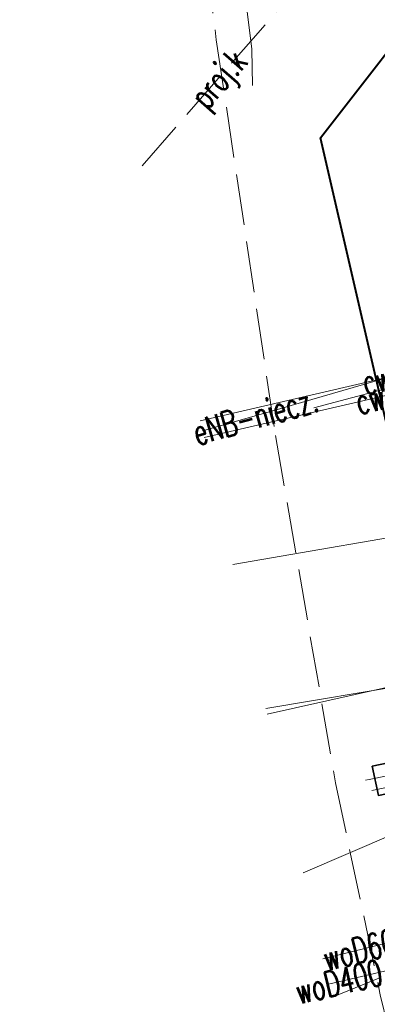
# Model space of a CAD drawing. Header units: metres. Extents: x 6567444 to 13135881, y 5574237 to 11149086.
# Tile 82 of 212: x 6567795 to 6567806, y 5574503 to 5574532. Entities that reach past the tile are written whole.
import ezdxf
from ezdxf.enums import TextEntityAlignment as Align

# ---------------------------------------------------------------- set-up
doc = ezdxf.new("R2010")
doc.units = ezdxf.units.M
doc.linetypes.add('_MDCP$1$L_0_06', pattern=[2, 1.5, -0.5])
doc.linetypes.add('GE.I.6640.1.468.2024_MDCP_dodatkowe pomiary_12.03.2026$0$L_0_06', pattern=[2, 1.5, -0.5])
for name, color, linetype, lineweight in [('_MDCP$0$GES_PrzewodCieplowniczy', 212, 'Continuous', 18), ('_MDCP$0$GES_PrzewodElektroenergetyczny', 1, 'Continuous', 18), ('_MDCP$0$GES_PrzewodKanalizacyjny_Projektowany', 7, 'Continuous', 18), ('_MDCP$0$GES_PrzewodTelekomunikacyjny', 30, 'Continuous', 18), ('_MDCP$0$GES_UrzadzeniaTowarzyszczaceLiniowe', 7, 'Continuous', 18), ('_MDCP$0$MP_LINIE_REGULAC', 135, 'Continuous', 40), ('_MDCP$0$OT_Komunikacja', 7, 'Continuous', 18), ('_MDCP$1$GES_PrzewodKanalizacyjny', 36, 'Continuous', 18), ('_MDCP$1$GES_PrzewodWodociagowy', 5, 'Continuous', 18), ('GE.I.6640.1.468.2024_MDCP_dodatkowe pomiary_12.03.2026$0$GES_PrzewodCieplowniczy', 212, 'Continuous', 18), ('GE.I.6640.1.468.2024_MDCP_dodatkowe pomiary_12.03.2026$0$GES_PrzewodElektroenergetyczny', 1, 'Continuous', 18), ('GE.I.6640.1.468.2024_MDCP_dodatkowe pomiary_12.03.2026$0$GES_PrzewodKanalizacyjny', 36, 'Continuous', 18), ('GE.I.6640.1.468.2024_MDCP_dodatkowe pomiary_12.03.2026$0$GES_PrzewodKanalizacyjny_Projektowany', 7, 'Continuous', 18), ('GE.I.6640.1.468.2024_MDCP_dodatkowe pomiary_12.03.2026$0$GES_PrzewodTelekomunikacyjny', 30, 'Continuous', 18), ('GE.I.6640.1.468.2024_MDCP_dodatkowe pomiary_12.03.2026$0$GES_PrzewodWodociagowy', 5, 'Continuous', 18), ('GE.I.6640.1.468.2024_MDCP_dodatkowe pomiary_12.03.2026$0$GES_UrzadzeniaTowarzyszczaceLiniowe', 7, 'Continuous', 18), ('GE.I.6640.1.468.2024_MDCP_dodatkowe pomiary_12.03.2026$0$MP_LINIE_REGULAC', 135, 'Continuous', 40), ('GE.I.6640.1.468.2024_MDCP_dodatkowe pomiary_12.03.2026$0$OT_Komunikacja', 7, 'Continuous', 18)]:
    doc.layers.add(name, color=color, linetype=linetype, lineweight=lineweight)
doc.styles.add('_MDCP$0$STANDARD', font='simplex.shx')
doc.styles.add('GE.I.6640.1.468.2024_MDCP_dodatkowe pomiary_12.03.2026$0$STANDARD', font='simplex.shx')

# ---------------------------------------------------------------- blocks, each defined once
blk = doc.blocks.new('_MDCP')
at = {"layer": '_MDCP$0$GES_PrzewodCieplowniczy', "color": 212, "linetype": 'Continuous', "lineweight": 18}
for points in [[(6567835.68, 5574515.72), (6567834.68, 5574515.5), (6567833.79, 5574515.41), (6567833.51, 5574516.35), (6567832.44, 5574522.19), (6567832.16, 5574523.72), (6567831.79, 5574526.04), (6567831.58, 5574526.96), (6567831.47, 5574527.08), (6567831.3, 5574527.11), (6567830.49, 5574526.95), (6567828.78, 5574526.59), (6567826.68, 5574526.13), (6567800.624, 5574520.082)], [(6567800.736, 5574519.589), (6567826.76, 5574525.61), (6567828.62, 5574526.02), (6567830.22, 5574526.41), (6567830.96, 5574526.58), (6567831.1, 5574526.54), (6567831.21, 5574526.4), (6567831.36, 5574525.68), (6567831.69, 5574523.66), (6567831.83, 5574522.89), (6567831.99, 5574522.12), (6567833.18, 5574515.78), (6567833.4, 5574514.91), (6567834.33, 5574514.98), (6567835.15, 5574515.17), (6567836.07, 5574515.32)]]:
    blk.add_lwpolyline(points, dxfattribs=at)
at = {"layer": '_MDCP$0$GES_PrzewodElektroenergetyczny', "color": 1, "linetype": 'Continuous', "lineweight": 18}
for points in [[(6567873.65, 5574564.68), (6567858.185, 5574560.669), (6567842.81, 5574557.22), (6567841.652, 5574557.736), (6567838.02, 5574560.82), (6567836.97, 5574561.34), (6567827.408, 5574559.513), (6567825.24, 5574559.375), (6567823.842, 5574558.387), (6567822.303, 5574556.767), (6567821.25, 5574553.7), (6567820.388, 5574552.522), (6567818.508, 5574550.958), (6567817.589, 5574547.746), (6567816.52, 5574541.4), (6567814.783, 5574530.308), (6567815.18, 5574526.62), (6567815.46, 5574522.32), (6567816.83, 5574517.28), (6567816.455, 5574514.619), (6567815.516, 5574513.797), (6567802.55, 5574511.616)], [(6567873.65, 5574564.68), (6567858.185, 5574560.669), (6567842.81, 5574557.22), (6567841.652, 5574557.736), (6567838.02, 5574560.82), (6567836.97, 5574561.34), (6567827.408, 5574559.513), (6567825.24, 5574559.375), (6567823.842, 5574558.387), (6567822.303, 5574556.767), (6567821.25, 5574553.7), (6567820.388, 5574552.522), (6567818.508, 5574550.958), (6567817.589, 5574547.746), (6567816.52, 5574541.4), (6567814.783, 5574530.308), (6567815.18, 5574526.62), (6567815.46, 5574522.32), (6567816.83, 5574517.28), (6567816.455, 5574514.619), (6567815.516, 5574513.797), (6567802.55, 5574511.616)], [(6567800.692, 5574519.783), (6567802.691, 5574520.352), (6567810.825, 5574522.717), (6567810.186, 5574524.89), (6567809.445, 5574530.757), (6567809.707, 5574533.18), (6567810.517, 5574534.255), (6567811.265, 5574536.072), (6567818.154, 5574554.51), (6567823.868, 5574558.864), (6567825.744, 5574560.817), (6567824.722, 5574567.97), (6567816.288, 5574566.225), (6567812.943, 5574566.807), (6567806.543, 5574571.827)], [(6567806.525, 5574571.824), (6567812.913, 5574566.813), (6567816.258, 5574566.232), (6567824.701, 5574567.978), (6567824.712, 5574567.844), (6567825.715, 5574560.823), (6567823.839, 5574558.871), (6567818.124, 5574554.515), (6567817.484, 5574552.804), (6567817.454, 5574552.724), (6567811.233, 5574536.077), (6567810.486, 5574534.259), (6567809.675, 5574533.185), (6567809.413, 5574530.761), (6567810.153, 5574524.894), (6567810.792, 5574522.721), (6567810.901, 5574522.304), (6567813.402, 5574512.663), (6567813.006, 5574512.003), (6567811.262, 5574510.689), (6567805.592, 5574509.535), (6567805.478, 5574509.512)], [(6567799.244, 5574570.454), (6567799.692, 5574568.074), (6567801.195, 5574566.414), (6567800.221, 5574552.715), (6567799.94, 5574548.764), (6567802.143, 5574531.01), (6567802.165, 5574529.946)]]:
    blk.add_lwpolyline(points, dxfattribs=at)
at = {"layer": '_MDCP$0$GES_PrzewodElektroenergetyczny', "color": 1, "linetype": 'Continuous', "lineweight": 18, "flags": 128}
for points in [[(6567838.664, 5574557.463), (6567825.286, 5574554.465), (6567821.836, 5574553.69), (6567821.707, 5574552.996), (6567821.696, 5574552.936), (6567820.074, 5574544.186), (6567818.966, 5574530.39), (6567820.156, 5574520.342), (6567819.55, 5574515.238), (6567813.369, 5574511.714), (6567813.279, 5574511.663), (6567812.705, 5574511.261), (6567811.464, 5574510.392), (6567805.665, 5574509.205)], [(6567810.901, 5574522.304), (6567803.964, 5574520.462)]]:
    blk.add_lwpolyline(points, dxfattribs=at)
at = {"layer": '_MDCP$0$GES_PrzewodKanalizacyjny_Projektowany', "color": 36, "linetype": '_MDCP$1$L_0_06', "lineweight": 18}
for points in [[(6567798.917, 5574527.584), (6567807.27, 5574537.16)], [(6567804.483, 5574503.119), (6567818.14, 5574508.67)]]:
    blk.add_lwpolyline(points, dxfattribs=at)
at = {"layer": '_MDCP$0$GES_PrzewodTelekomunikacyjny', "color": 30, "linetype": 'Continuous', "lineweight": 18}
blk.add_lwpolyline([(6567801.587, 5574515.85), (6567814.767, 5574518.127), (6567814.977, 5574518.164)], dxfattribs=at)
at = {"layer": '_MDCP$0$GES_UrzadzeniaTowarzyszczaceLiniowe', "color": 7, "linetype": 'Continuous', "lineweight": 35, "flags": 128}
blk.add_lwpolyline([(6567805.678, 5574509.924), (6567810.974, 5574511.03), (6567811.212, 5574510.164), (6567805.861, 5574509.063), (6567805.678, 5574509.924)], dxfattribs=at)
at = {"layer": '_MDCP$0$MP_LINIE_REGULAC', "linetype": 'Continuous'}
blk.add_lwpolyline([(6567809.616, 5574504.76), (6567804.161, 5574528.403), (6567807.758, 5574533.041)], dxfattribs=at)
at = {"layer": '_MDCP$0$OT_Komunikacja', "color": 7, "linetype": '_MDCP$1$L_0_06', "lineweight": 18}
blk.add_lwpolyline([(6567795.319, 5574569.716), (6567796.473, 5574568.245), (6567799.129, 5574550.738), (6567799.06, 5574550.553), (6567798.843, 5574549.3), (6567798.778, 5574548.237), (6567799.488, 5574543.471), (6567801.098, 5574531.285), (6567802.839, 5574519.644), (6567804.604, 5574509.432), (6567805.918, 5574503.198), (6567807.719, 5574495.774), (6567814.307, 5574468.68), (6567815.259, 5574464.767), (6567817.142, 5574457.023), (6567819.924, 5574445.478)], dxfattribs=at)
at = {"layer": '_MDCP$1$GES_PrzewodKanalizacyjny', "color": 36, "linetype": 'Continuous', "lineweight": 18}
blk.add_lwpolyline([(6567835.18, 5574505.71), (6567834.38, 5574509.4), (6567832, 5574510.49), (6567820.46, 5574511.55), (6567810.4, 5574509.69), (6567803.648, 5574506.79)], dxfattribs=at)
at = {"layer": '_MDCP$1$GES_PrzewodWodociagowy', "color": 5, "linetype": 'Continuous', "lineweight": 18}
for points in [[(6567933.69, 5574572.61), (6567933.06, 5574572.59), (6567924.48, 5574571.48), (6567923.42, 5574572.32), (6567920.04, 5574574.98), (6567915.01, 5574574.28), (6567879.77, 5574567.11), (6567879.07, 5574566.99), (6567878.14, 5574565.37), (6567860.87, 5574560.66), (6567855.39, 5574559.03), (6567839.4, 5574555.34), (6567836.94, 5574551.59), (6567834.92, 5574548.08), (6567832.61, 5574544.04), (6567830.53, 5574540.71), (6567827.89, 5574537.03), (6567830.01, 5574517.51), (6567828.46, 5574517.24), (6567802.588, 5574511.449)], [(6567804.224, 5574504.256), (6567820.64, 5574508.31)], [(6567820.816, 5574507.33), (6567804.394, 5574503.509)]]:
    blk.add_lwpolyline(points, dxfattribs=at)
at = {"layer": '_MDCP$0$GES_PrzewodCieplowniczy', "color": 212, "lineweight": 15, "style": '_MDCP$0$STANDARD', "width": 0.66}
for rotation, p in [(-346.9, (6567806.435, 5574521.431)), (-347, (6567806.239, 5574520.862))]:
    blk.add_text('cw160', height=0.75, rotation=rotation, dxfattribs=at).set_placement(p, align=Align.MIDDLE_CENTER)
at = {"layer": '_MDCP$0$GES_PrzewodElektroenergetyczny', "color": 1, "lineweight": 15, "style": '_MDCP$0$STANDARD', "width": 0.66}
blk.add_text('eNB-niecz.', height=0.75, rotation=-344.1, dxfattribs=at).set_placement((6567802.245, 5574520.225), align=Align.MIDDLE_CENTER)
at = {"layer": '_MDCP$0$GES_PrzewodKanalizacyjny_Projektowany', "color": 36, "lineweight": 15, "style": '_MDCP$0$STANDARD', "width": 0.66}
blk.add_text('proj.k', height=0.75, rotation=-311.1, dxfattribs=at).set_placement((6567801.155, 5574530.15), align=Align.MIDDLE_CENTER)
at = {"layer": '_MDCP$1$GES_PrzewodWodociagowy', "color": 5, "lineweight": 15, "style": '_MDCP$0$STANDARD', "width": 0.66}
for s, rotation, p in [('woD600', -346.1, (6567805.509, 5574504.573)), ('woD400', -346.9, (6567804.696, 5574503.579))]:
    blk.add_text(s, height=0.75, rotation=rotation, dxfattribs=at).set_placement(p, align=Align.MIDDLE_CENTER)
blk = doc.blocks.new('GE.I.6640.1.468.2024_MDCP_dodatkowe pomiary_12.03.2026')
at = {"layer": 'GE.I.6640.1.468.2024_MDCP_dodatkowe pomiary_12.03.2026$0$GES_PrzewodCieplowniczy', "color": 212, "linetype": 'Continuous', "lineweight": 18}
for points in [[(6567835.68, 5574515.72), (6567834.68, 5574515.5), (6567833.79, 5574515.41), (6567833.51, 5574516.35), (6567832.44, 5574522.19), (6567832.16, 5574523.72), (6567831.79, 5574526.04), (6567831.58, 5574526.96), (6567831.47, 5574527.08), (6567831.3, 5574527.11), (6567830.49, 5574526.95), (6567828.78, 5574526.59), (6567826.68, 5574526.13), (6567800.624, 5574520.082)], [(6567800.736, 5574519.589), (6567826.76, 5574525.61), (6567828.62, 5574526.02), (6567830.22, 5574526.41), (6567830.96, 5574526.58), (6567831.1, 5574526.54), (6567831.21, 5574526.4), (6567831.36, 5574525.68), (6567831.69, 5574523.66), (6567831.83, 5574522.89), (6567831.99, 5574522.12), (6567833.18, 5574515.78), (6567833.4, 5574514.91), (6567834.33, 5574514.98), (6567835.15, 5574515.17), (6567836.07, 5574515.32)]]:
    blk.add_lwpolyline(points, dxfattribs=at)
at = {"layer": 'GE.I.6640.1.468.2024_MDCP_dodatkowe pomiary_12.03.2026$0$GES_PrzewodElektroenergetyczny', "color": 1, "linetype": 'Continuous', "lineweight": 18}
for points in [[(6567873.65, 5574564.68), (6567858.185, 5574560.669), (6567842.81, 5574557.22), (6567841.652, 5574557.736), (6567838.02, 5574560.82), (6567836.97, 5574561.34), (6567827.408, 5574559.513), (6567825.24, 5574559.375), (6567823.842, 5574558.387), (6567822.303, 5574556.767), (6567821.25, 5574553.7), (6567820.388, 5574552.522), (6567818.508, 5574550.958), (6567817.589, 5574547.746), (6567816.52, 5574541.4), (6567814.783, 5574530.308), (6567815.18, 5574526.62), (6567815.46, 5574522.32), (6567816.83, 5574517.28), (6567816.455, 5574514.619), (6567815.516, 5574513.797), (6567802.55, 5574511.616)], [(6567873.65, 5574564.68), (6567858.185, 5574560.669), (6567842.81, 5574557.22), (6567841.652, 5574557.736), (6567838.02, 5574560.82), (6567836.97, 5574561.34), (6567827.408, 5574559.513), (6567825.24, 5574559.375), (6567823.842, 5574558.387), (6567822.303, 5574556.767), (6567821.25, 5574553.7), (6567820.388, 5574552.522), (6567818.508, 5574550.958), (6567817.589, 5574547.746), (6567816.52, 5574541.4), (6567814.783, 5574530.308), (6567815.18, 5574526.62), (6567815.46, 5574522.32), (6567816.83, 5574517.28), (6567816.455, 5574514.619), (6567815.516, 5574513.797), (6567802.55, 5574511.616)], [(6567800.692, 5574519.783), (6567802.691, 5574520.352), (6567810.825, 5574522.717), (6567810.186, 5574524.89), (6567809.445, 5574530.757), (6567809.707, 5574533.18), (6567810.517, 5574534.255), (6567811.265, 5574536.072), (6567818.154, 5574554.51), (6567823.868, 5574558.864), (6567825.744, 5574560.817), (6567824.722, 5574567.97), (6567816.288, 5574566.225), (6567812.943, 5574566.807), (6567806.543, 5574571.827)], [(6567806.525, 5574571.824), (6567812.913, 5574566.813), (6567816.258, 5574566.232), (6567824.701, 5574567.978), (6567824.712, 5574567.844), (6567825.715, 5574560.823), (6567823.839, 5574558.871), (6567818.124, 5574554.515), (6567817.484, 5574552.804), (6567817.454, 5574552.724), (6567811.233, 5574536.077), (6567810.486, 5574534.259), (6567809.675, 5574533.185), (6567809.413, 5574530.761), (6567810.153, 5574524.894), (6567810.792, 5574522.721), (6567810.901, 5574522.304), (6567813.402, 5574512.663), (6567813.006, 5574512.003), (6567811.262, 5574510.689), (6567805.592, 5574509.535), (6567805.478, 5574509.512)], [(6567799.244, 5574570.454), (6567799.692, 5574568.074), (6567801.195, 5574566.414), (6567800.221, 5574552.715), (6567799.94, 5574548.764), (6567802.143, 5574531.01), (6567802.165, 5574529.946)]]:
    blk.add_lwpolyline(points, dxfattribs=at)
at = {"layer": 'GE.I.6640.1.468.2024_MDCP_dodatkowe pomiary_12.03.2026$0$GES_PrzewodElektroenergetyczny', "color": 1, "linetype": 'Continuous', "lineweight": 18, "flags": 128}
for points in [[(6567838.664, 5574557.463), (6567825.286, 5574554.465), (6567821.836, 5574553.69), (6567821.707, 5574552.996), (6567821.696, 5574552.936), (6567820.074, 5574544.186), (6567818.966, 5574530.39), (6567820.156, 5574520.342), (6567819.55, 5574515.238), (6567813.369, 5574511.714), (6567813.279, 5574511.663), (6567812.705, 5574511.261), (6567811.464, 5574510.392), (6567805.665, 5574509.205)], [(6567810.901, 5574522.304), (6567803.964, 5574520.462)]]:
    blk.add_lwpolyline(points, dxfattribs=at)
at = {"layer": 'GE.I.6640.1.468.2024_MDCP_dodatkowe pomiary_12.03.2026$0$GES_PrzewodKanalizacyjny', "color": 36, "linetype": 'Continuous', "lineweight": 18}
blk.add_lwpolyline([(6567835.18, 5574505.71), (6567834.38, 5574509.4), (6567832, 5574510.49), (6567820.46, 5574511.55), (6567810.4, 5574509.69), (6567803.648, 5574506.79)], dxfattribs=at)
at = {"layer": 'GE.I.6640.1.468.2024_MDCP_dodatkowe pomiary_12.03.2026$0$GES_PrzewodKanalizacyjny_Projektowany', "color": 36, "linetype": 'GE.I.6640.1.468.2024_MDCP_dodatkowe pomiary_12.03.2026$0$L_0_06', "lineweight": 18}
for points in [[(6567798.917, 5574527.584), (6567807.27, 5574537.16)], [(6567804.483, 5574503.119), (6567818.14, 5574508.67)]]:
    blk.add_lwpolyline(points, dxfattribs=at)
at = {"layer": 'GE.I.6640.1.468.2024_MDCP_dodatkowe pomiary_12.03.2026$0$GES_PrzewodTelekomunikacyjny', "color": 30, "linetype": 'Continuous', "lineweight": 18}
blk.add_lwpolyline([(6567801.587, 5574515.85), (6567814.767, 5574518.127), (6567814.977, 5574518.164)], dxfattribs=at)
at = {"layer": 'GE.I.6640.1.468.2024_MDCP_dodatkowe pomiary_12.03.2026$0$GES_PrzewodWodociagowy', "color": 5, "linetype": 'Continuous', "lineweight": 18}
for points in [[(6567933.69, 5574572.61), (6567933.06, 5574572.59), (6567924.48, 5574571.48), (6567923.42, 5574572.32), (6567920.04, 5574574.98), (6567915.01, 5574574.28), (6567879.77, 5574567.11), (6567879.07, 5574566.99), (6567878.14, 5574565.37), (6567860.87, 5574560.66), (6567855.39, 5574559.03), (6567839.4, 5574555.34), (6567836.94, 5574551.59), (6567834.92, 5574548.08), (6567832.61, 5574544.04), (6567830.53, 5574540.71), (6567827.89, 5574537.03), (6567830.01, 5574517.51), (6567828.46, 5574517.24), (6567802.588, 5574511.449)], [(6567804.224, 5574504.256), (6567820.64, 5574508.31)], [(6567820.816, 5574507.33), (6567804.394, 5574503.509)]]:
    blk.add_lwpolyline(points, dxfattribs=at)
at = {"layer": 'GE.I.6640.1.468.2024_MDCP_dodatkowe pomiary_12.03.2026$0$GES_UrzadzeniaTowarzyszczaceLiniowe', "color": 7, "linetype": 'Continuous', "lineweight": 35, "flags": 128}
blk.add_lwpolyline([(6567805.678, 5574509.924), (6567810.974, 5574511.03), (6567811.212, 5574510.164), (6567805.861, 5574509.063), (6567805.678, 5574509.924)], dxfattribs=at)
at = {"layer": 'GE.I.6640.1.468.2024_MDCP_dodatkowe pomiary_12.03.2026$0$MP_LINIE_REGULAC', "linetype": 'Continuous'}
blk.add_lwpolyline([(6567809.616, 5574504.76), (6567804.161, 5574528.403), (6567807.758, 5574533.041)], dxfattribs=at)
at = {"layer": 'GE.I.6640.1.468.2024_MDCP_dodatkowe pomiary_12.03.2026$0$OT_Komunikacja', "color": 7, "linetype": 'GE.I.6640.1.468.2024_MDCP_dodatkowe pomiary_12.03.2026$0$L_0_06', "lineweight": 18}
blk.add_lwpolyline([(6567795.319, 5574569.716), (6567796.473, 5574568.245), (6567799.129, 5574550.738), (6567799.06, 5574550.553), (6567798.843, 5574549.3), (6567798.778, 5574548.237), (6567799.488, 5574543.471), (6567801.098, 5574531.285), (6567802.839, 5574519.644), (6567804.604, 5574509.432), (6567805.918, 5574503.198), (6567807.719, 5574495.774), (6567814.307, 5574468.68), (6567815.259, 5574464.767), (6567817.142, 5574457.023), (6567819.924, 5574445.478)], dxfattribs=at)
at = {"layer": 'GE.I.6640.1.468.2024_MDCP_dodatkowe pomiary_12.03.2026$0$GES_PrzewodCieplowniczy', "color": 212, "lineweight": 15, "style": 'GE.I.6640.1.468.2024_MDCP_dodatkowe pomiary_12.03.2026$0$STANDARD', "width": 0.66}
for rotation, p in [(-346.9, (6567806.435, 5574521.431)), (-347, (6567806.239, 5574520.862))]:
    blk.add_text('cw160', height=0.75, rotation=rotation, dxfattribs=at).set_placement(p, align=Align.MIDDLE_CENTER)
at = {"layer": 'GE.I.6640.1.468.2024_MDCP_dodatkowe pomiary_12.03.2026$0$GES_PrzewodElektroenergetyczny', "color": 1, "lineweight": 15, "style": 'GE.I.6640.1.468.2024_MDCP_dodatkowe pomiary_12.03.2026$0$STANDARD', "width": 0.66}
blk.add_text('eNB-niecz.', height=0.75, rotation=-344.1, dxfattribs=at).set_placement((6567802.245, 5574520.225), align=Align.MIDDLE_CENTER)
at = {"layer": 'GE.I.6640.1.468.2024_MDCP_dodatkowe pomiary_12.03.2026$0$GES_PrzewodKanalizacyjny_Projektowany', "color": 36, "lineweight": 15, "style": 'GE.I.6640.1.468.2024_MDCP_dodatkowe pomiary_12.03.2026$0$STANDARD', "width": 0.66}
blk.add_text('proj.k', height=0.75, rotation=-311.1, dxfattribs=at).set_placement((6567801.155, 5574530.15), align=Align.MIDDLE_CENTER)
at = {"layer": 'GE.I.6640.1.468.2024_MDCP_dodatkowe pomiary_12.03.2026$0$GES_PrzewodWodociagowy', "color": 5, "lineweight": 15, "style": 'GE.I.6640.1.468.2024_MDCP_dodatkowe pomiary_12.03.2026$0$STANDARD', "width": 0.66}
for s, rotation, p in [('woD600', -346.1, (6567805.509, 5574504.573)), ('woD400', -346.9, (6567804.696, 5574503.579))]:
    blk.add_text(s, height=0.75, rotation=rotation, dxfattribs=at).set_placement(p, align=Align.MIDDLE_CENTER)

msp = doc.modelspace()

# ---------------------------------------------------------------- block references
at = {"layer": 'Defpoints'}
msp.add_blockref('GE.I.6640.1.468.2024_MDCP_dodatkowe pomiary_12.03.2026', (0, 0), dxfattribs=at)

# ---------------------------------------------------------------- next in the draw order: block references
msp.add_blockref('_MDCP', (0, 0))

doc.saveas('drawing.dxf')
